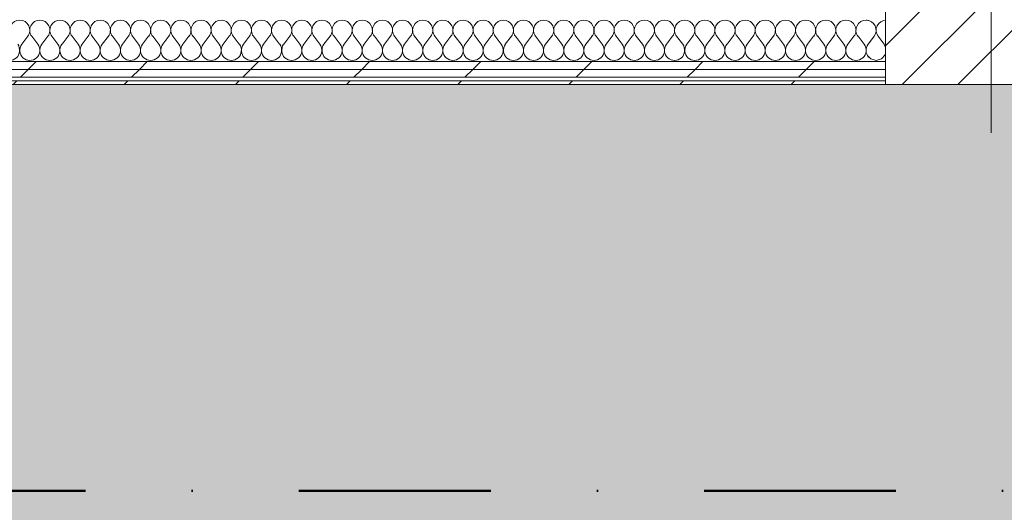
# Model space of a CAD drawing. Header units: millimetres. Extents: x -30280 to 19093, y -19247 to 4746.
# Tile 118 of 164: x -8800 to -7171, y -17792 to -16977. Entities that reach past the tile are written whole.
import ezdxf

# ---------------------------------------------------------------- set-up
doc = ezdxf.new("R2010")
doc.units = ezdxf.units.MM
doc.header["$MEASUREMENT"] = 0
doc.linetypes.add('Punto & Rayas', pattern=[670.277762, 317.5, -176.388889, 0, -176.388874])
doc.linetypes.add('Wipeout_Contour', pattern=[1000, 0, -1000])
for name, color, linetype, lineweight, true_color in [('01_2D_Ambit_Pluma_Nº__242', 7, 'Continuous', 50, 0xfb0013), ('14_PAV_Paviment existent_Pluma_Nº__197', 7, 'Continuous', 0, 0xffe68e), ('Nuevo_08_E_Envans secs_Pluma_Nº__102', 7, 'Continuous', 5, 0xcccccc), ('Nuevo_08_E_Envans secs_Pluma_Nº__171', 171, 'Continuous', 13, 0xaaaaff), ('Nuevo_08_E_Envans secs_Pluma_Nº__177', 7, 'Continuous', 15, 0xf7e046)]:
    doc.layers.add(name, color=color, linetype=linetype, lineweight=lineweight, true_color=true_color)
for name, color, linetype in [('10_ESTR_Pilars', 7, 'Continuous'), ('14_PAV_Paviment existent', 7, 'Continuous'), ('Nuevo_08_E_Envans secs', 7, 'Continuous')]:
    doc.layers.add(name, color=color, linetype=linetype)
for name, color, linetype, lineweight in [('10_ESTR_Pilars_Pluma_Nº__20', 1, 'Continuous', 5), ('10_ESTR_Pilars_Pluma_Nº__28', 7, 'Continuous', 20), ('10_ESTR_Pilars_Pluma_Nº__42', 8, 'Continuous', 25), ('14_PAV_Paviment existent_Pluma_Nº__89', 7, 'Continuous', 5), ('Nuevo_08_E_Envans secs_Pluma_Nº__1', 7, 'Continuous', 5)]:
    doc.layers.add(name, color=color, linetype=linetype, lineweight=lineweight)
pattern_1 = [(45, (0, 0), (-183.8478, 183.8478), [195, -65]), (45, (7e-14, 183.85), (-183.8478, 183.8478), [195, -65])]

# ---------------------------------------------------------------- blocks, each defined once
blk = doc.blocks.new('Forjado_3_1', base_point=(6678.9, -19246.6))
at = {"layer": '14_PAV_Paviment existent_Pluma_Nº__197', "linetype": 'Continuous', "lineweight": 0, "true_color": 0x3f3923}
blk.add_hatch(color=39, dxfattribs=at).paths.add_polyline_path([(6678.9, -19246.6), (6678.9, -17084), (-28038.7, -17084), (-28050.8, -19246.6)])
at = {"layer": '14_PAV_Paviment existent_Pluma_Nº__89', "color": 7, "linetype": 'Continuous', "lineweight": 5, "flags": 128}
blk.add_lwpolyline([(6678.9, -19246.6), (-28050.8, -19246.6), (-28038.7, -17084), (6678.9, -17084)], close=True, dxfattribs=at)
blk = doc.blocks.new('*X153')
at = {"layer": 'Nuevo_08_E_Envans secs_Pluma_Nº__102', "color": 254, "linetype": 'Continuous', "lineweight": 5, "true_color": 0xcccccc}
for p, q in [((-8796.7, -17017.6), (-8786.7, -17004.3)), ((-8770, -17017.6), (-8780, -17004.3)), ((-8763.3, -17017.6), (-8753.3, -17004.3)), ((-8736.7, -17017.6), (-8746.7, -17004.3)), ((-8730, -17017.6), (-8720, -17004.3)), ((-8703.3, -17017.6), (-8713.3, -17004.3)), ((-8696.7, -17017.6), (-8686.7, -17004.3)), ((-8670, -17017.6), (-8680, -17004.3)), ((-8663.3, -17017.6), (-8653.3, -17004.3)), ((-8636.7, -17017.6), (-8646.7, -17004.3)), ((-8630, -17017.6), (-8620, -17004.3)), ((-8603.3, -17017.6), (-8613.3, -17004.3)), ((-8596.7, -17017.6), (-8586.7, -17004.3)), ((-8570, -17017.6), (-8580, -17004.3)), ((-8563.3, -17017.6), (-8553.3, -17004.3)), ((-8536.7, -17017.6), (-8546.7, -17004.3)), ((-8530, -17017.6), (-8520, -17004.3)), ((-8503.3, -17017.6), (-8513.3, -17004.3)), ((-8496.7, -17017.6), (-8486.7, -17004.3)), ((-8470, -17017.6), (-8480, -17004.3)), ((-8463.3, -17017.6), (-8453.3, -17004.3)), ((-8436.7, -17017.6), (-8446.7, -17004.3)), ((-8430, -17017.6), (-8420, -17004.3)), ((-8403.3, -17017.6), (-8413.3, -17004.3)), ((-8396.7, -17017.6), (-8386.7, -17004.3)), ((-8370, -17017.6), (-8380, -17004.3)), ((-8363.3, -17017.6), (-8353.3, -17004.3)), ((-8336.7, -17017.6), (-8346.7, -17004.3)), ((-8330, -17017.6), (-8320, -17004.3)), ((-8303.3, -17017.6), (-8313.3, -17004.3)), ((-8296.7, -17017.6), (-8286.7, -17004.3)), ((-8270, -17017.6), (-8280, -17004.3)), ((-8263.3, -17017.6), (-8253.3, -17004.3)), ((-8236.7, -17017.6), (-8246.7, -17004.3)), ((-8230, -17017.6), (-8220, -17004.3)), ((-8203.3, -17017.6), (-8213.3, -17004.3)), ((-8196.7, -17017.6), (-8186.7, -17004.3)), ((-8170, -17017.6), (-8180, -17004.3)), ((-8163.3, -17017.6), (-8153.3, -17004.3)), ((-8136.7, -17017.6), (-8146.7, -17004.3)), ((-8130, -17017.6), (-8120, -17004.3)), ((-8103.3, -17017.6), (-8113.3, -17004.3)), ((-8096.7, -17017.6), (-8086.7, -17004.3)), ((-8070, -17017.6), (-8080, -17004.3)), ((-8063.3, -17017.6), (-8053.3, -17004.3)), ((-8036.7, -17017.6), (-8046.7, -17004.3)), ((-8030, -17017.6), (-8020, -17004.3)), ((-8003.3, -17017.6), (-8013.3, -17004.3)), ((-7996.7, -17017.6), (-7986.7, -17004.3)), ((-7970, -17017.6), (-7980, -17004.3)), ((-7963.3, -17017.6), (-7953.3, -17004.3)), ((-7936.7, -17017.6), (-7946.7, -17004.3)), ((-7930, -17017.6), (-7920, -17004.3)), ((-7903.3, -17017.6), (-7913.3, -17004.3)), ((-7896.7, -17017.6), (-7886.7, -17004.3)), ((-7870, -17017.6), (-7880, -17004.3)), ((-7863.3, -17017.6), (-7853.3, -17004.3)), ((-7836.7, -17017.6), (-7846.7, -17004.3)), ((-7830, -17017.6), (-7820, -17004.3)), ((-7803.3, -17017.6), (-7813.3, -17004.3)), ((-7796.7, -17017.6), (-7786.7, -17004.3)), ((-7770, -17017.6), (-7780, -17004.3)), ((-7763.3, -17017.6), (-7753.3, -17004.3)), ((-7736.7, -17017.6), (-7746.7, -17004.3)), ((-7730, -17017.6), (-7720, -17004.3)), ((-7703.3, -17017.6), (-7713.3, -17004.3)), ((-7696.7, -17017.6), (-7686.7, -17004.3)), ((-7670, -17017.6), (-7680, -17004.3)), ((-7663.3, -17017.6), (-7653.3, -17004.3)), ((-7636.7, -17017.6), (-7646.7, -17004.3)), ((-7630, -17017.6), (-7620, -17004.3)), ((-7603.3, -17017.6), (-7613.3, -17004.3)), ((-7596.7, -17017.6), (-7586.7, -17004.3)), ((-7570, -17017.6), (-7580, -17004.3)), ((-7563.3, -17017.6), (-7553.3, -17004.3)), ((-7536.7, -17017.6), (-7546.7, -17004.3)), ((-7530, -17017.6), (-7520, -17004.3)), ((-7503.3, -17017.6), (-7513.3, -17004.3)), ((-7496.7, -17017.6), (-7486.7, -17004.3)), ((-7470, -17017.6), (-7480, -17004.3)), ((-7463.3, -17017.6), (-7453.3, -17004.3)), ((-7436.7, -17017.6), (-7446.7, -17004.3)), ((-7430, -17017.6), (-7420, -17004.3)), ((-7403.3, -17017.6), (-7413.3, -17004.3)), ((-7396.7, -17017.6), (-7395.9, -17016.6))]:
    blk.add_line(p, q, dxfattribs=at)
for centre, start, end in [((-8800, -16994.3), 90, 216.8699), ((-8800, -16994.3), 323.1301, 90), ((-8766.7, -16994.3), 90, 216.8699), ((-8766.7, -16994.3), 323.1301, 90), ((-8733.3, -16994.3), 90, 216.8699), ((-8733.3, -16994.3), 323.1301, 90), ((-8700, -16994.3), 90, 216.8699), ((-8700, -16994.3), 323.1301, 90), ((-8666.7, -16994.3), 90, 216.8699), ((-8666.7, -16994.3), 323.1301, 90), ((-8633.3, -16994.3), 90, 216.8699), ((-8633.3, -16994.3), 323.1301, 90), ((-8600, -16994.3), 90, 216.8699), ((-8600, -16994.3), 323.1301, 90), ((-8566.7, -16994.3), 90, 216.8699), ((-8566.7, -16994.3), 323.1301, 90), ((-8533.3, -16994.3), 90, 216.8699), ((-8533.3, -16994.3), 323.1301, 90), ((-8500, -16994.3), 90, 216.8699), ((-8500, -16994.3), 323.1301, 90), ((-8466.7, -16994.3), 90, 216.8699), ((-8466.7, -16994.3), 323.1301, 90), ((-8433.3, -16994.3), 90, 216.8699), ((-8433.3, -16994.3), 323.1301, 90), ((-8400, -16994.3), 90, 216.8699), ((-8400, -16994.3), 323.1301, 90), ((-8366.7, -16994.3), 90, 216.8699), ((-8366.7, -16994.3), 323.1301, 90), ((-8333.3, -16994.3), 90, 216.8699), ((-8333.3, -16994.3), 323.1301, 90), ((-8300, -16994.3), 90, 216.8699), ((-8300, -16994.3), 323.1301, 90), ((-8266.7, -16994.3), 90, 216.8699), ((-8266.7, -16994.3), 323.1301, 90), ((-8233.3, -16994.3), 90, 216.8699), ((-8233.3, -16994.3), 323.1301, 90), ((-8200, -16994.3), 90, 216.8699), ((-8200, -16994.3), 323.1301, 90), ((-8166.7, -16994.3), 90, 216.8699), ((-8166.7, -16994.3), 323.1301, 90), ((-8133.3, -16994.3), 90, 216.8699), ((-8133.3, -16994.3), 323.1301, 90), ((-8100, -16994.3), 90, 216.8699), ((-8100, -16994.3), 323.1301, 90), ((-8066.7, -16994.3), 90, 216.8699), ((-8066.7, -16994.3), 323.1301, 90), ((-8033.3, -16994.3), 90, 216.8699), ((-8033.3, -16994.3), 323.1301, 90), ((-8000, -16994.3), 90, 216.8699), ((-8000, -16994.3), 323.1301, 90), ((-7966.7, -16994.3), 90, 216.8699), ((-7966.7, -16994.3), 323.1301, 90), ((-7933.3, -16994.3), 90, 216.8699), ((-7933.3, -16994.3), 323.1301, 90), ((-7900, -16994.3), 90, 216.8699), ((-7900, -16994.3), 323.1301, 90), ((-7866.7, -16994.3), 90, 216.8699), ((-7866.7, -16994.3), 323.1301, 90), ((-7833.3, -16994.3), 90, 216.8699), ((-7833.3, -16994.3), 323.1301, 90), ((-7800, -16994.3), 90, 216.8699), ((-7800, -16994.3), 323.1301, 90), ((-7766.7, -16994.3), 90, 216.8699), ((-7766.7, -16994.3), 323.1301, 90), ((-7733.3, -16994.3), 90, 216.8699), ((-7733.3, -16994.3), 323.1301, 90), ((-7700, -16994.3), 90, 216.8699), ((-7700, -16994.3), 323.1301, 90), ((-7666.7, -16994.3), 90, 216.8699), ((-7666.7, -16994.3), 323.1301, 90), ((-7633.3, -16994.3), 90, 216.8699), ((-7633.3, -16994.3), 323.1301, 90), ((-7600, -16994.3), 90, 216.8699), ((-7600, -16994.3), 323.1301, 90), ((-7566.7, -16994.3), 90, 216.8699), ((-7566.7, -16994.3), 323.1301, 90), ((-7533.3, -16994.3), 90, 216.8699), ((-7533.3, -16994.3), 323.1301, 90), ((-7500, -16994.3), 90, 216.8699), ((-7500, -16994.3), 323.1301, 90), ((-7466.7, -16994.3), 90, 216.8699), ((-7466.7, -16994.3), 323.1301, 90), ((-7433.3, -16994.3), 90, 216.8699), ((-7433.3, -16994.3), 323.1301, 90), ((-7400, -16994.3), 90, 216.8699), ((-7400, -16994.3), 75.7385, 90), ((-8816.7, -17027.6), 143.1301, 36.8699), ((-8783.3, -17027.6), 143.1301, 36.8699), ((-8750, -17027.6), 143.1301, 36.8699), ((-8716.7, -17027.6), 143.1301, 36.8699), ((-8683.3, -17027.6), 143.1301, 36.8699), ((-8650, -17027.6), 143.1301, 36.8699), ((-8616.7, -17027.6), 143.1301, 36.8699), ((-8583.3, -17027.6), 143.1301, 36.8699), ((-8550, -17027.6), 143.1301, 36.8699), ((-8516.7, -17027.6), 143.1301, 36.8699), ((-8483.3, -17027.6), 143.1301, 36.8699), ((-8450, -17027.6), 143.1301, 36.8699), ((-8416.7, -17027.6), 143.1301, 36.8699), ((-8383.3, -17027.6), 143.1301, 36.8699), ((-8350, -17027.6), 143.1301, 36.8699), ((-8316.7, -17027.6), 143.1301, 36.8699), ((-8283.3, -17027.6), 143.1301, 36.8699), ((-8250, -17027.6), 143.1301, 36.8699), ((-8216.7, -17027.6), 143.1301, 36.8699), ((-8183.3, -17027.6), 143.1301, 36.8699), ((-8150, -17027.6), 143.1301, 36.8699), ((-8116.7, -17027.6), 143.1301, 36.8699), ((-8083.3, -17027.6), 143.1301, 36.8699), ((-8050, -17027.6), 143.1301, 36.8699), ((-8016.7, -17027.6), 143.1301, 36.8699), ((-7983.3, -17027.6), 143.1301, 36.8699), ((-7950, -17027.6), 143.1301, 36.8699), ((-7916.7, -17027.6), 143.1301, 36.8699), ((-7883.3, -17027.6), 143.1301, 36.8699), ((-7850, -17027.6), 143.1301, 36.8699), ((-7816.7, -17027.6), 143.1301, 36.8699), ((-7783.3, -17027.6), 143.1301, 36.8699), ((-7750, -17027.6), 143.1301, 36.8699), ((-7716.7, -17027.6), 143.1301, 36.8699), ((-7683.3, -17027.6), 143.1301, 36.8699), ((-7650, -17027.6), 143.1301, 36.8699), ((-7616.7, -17027.6), 143.1301, 36.8699), ((-7583.3, -17027.6), 143.1301, 36.8699), ((-7550, -17027.6), 143.1301, 36.8699), ((-7516.7, -17027.6), 143.1301, 36.8699), ((-7483.3, -17027.6), 143.1301, 36.8699), ((-7450, -17027.6), 143.1301, 36.8699), ((-7416.7, -17027.6), 143.1301, 36.8699), ((-7383.3, -17027.6), 143.1301, 221.0923)]:
    blk.add_arc(centre, 16.7, start, end, dxfattribs=at)
blk = doc.blocks.new('*X154')
at = {"layer": 'Nuevo_08_E_Envans secs_Pluma_Nº__102', "color": 254, "linetype": 'Continuous', "lineweight": 5, "true_color": 0xcccccc}
for p, q in [((-7395.4, -16978.3), (-7395.9, -16978.2)), ((-7391.2, -16980.1), (-7395.4, -16978.3)), ((-7387.7, -16983.1), (-7391.2, -16980.1)), ((-7385.1, -16986.9), (-7387.7, -16983.1)), ((-7383.6, -16991.2), (-7385.1, -16986.9)), ((-7381.6, -16986.9), (-7383, -16991.2)), ((-7379, -16983.1), (-7381.6, -16986.9)), ((-7375.4, -16980.1), (-7379, -16983.1)), ((-7371.2, -16978.3), (-7375.4, -16980.1)), ((-7367.9, -16977.8), (-7371.2, -16978.3)), ((-7386.7, -17004.3), (-7384.4, -17000.3)), ((-7384.4, -17000.3), (-7383.4, -16995.8)), ((-7383.4, -16995.8), (-7383.6, -16991.2)), ((-7383, -16991.2), (-7383.3, -16995.8)), ((-7383.3, -16995.8), (-7382.2, -17000.3)), ((-7382.2, -17000.3), (-7380, -17004.3)), ((-7395.9, -17016.6), (-7386.7, -17004.3)), ((-7370, -17017.6), (-7380, -17004.3)), ((-7367.9, -17023.1), (-7370, -17017.6)), ((-7374.6, -17041.8), (-7368.4, -17035.1)), ((-7368.4, -17035.1), (-7367.9, -17032.3)), ((-7395.9, -17037.7), (-7392.1, -17041.8)), ((-7392.1, -17041.8), (-7383.3, -17044.3)), ((-7383.3, -17044.3), (-7374.6, -17041.8))]:
    blk.add_line(p, q, dxfattribs=at)
blk = doc.blocks.new('Muro_63_1', base_point=(-18974.6, -17084))
at = {"color": 254, "linetype": 'Wipeout_Contour', "lineweight": 0, "ltscale": 80058.431559}
blk.add_wipeout([(-12936.6, -17078), (-12936.6, -17084), (-7367.9, -17084), (-7367.9, -17078)], dxfattribs=at).dxf.layer = 'Nuevo_08_E_Envans secs'
at = {"layer": 'Nuevo_08_E_Envans secs_Pluma_Nº__171', "linetype": 'Continuous', "lineweight": 13, "true_color": 0xaaaaff}
h = blk.add_hatch(dxfattribs=at)
h.set_pattern_fill('Panellat_HPL_0001', color=161, style=0, pattern_type=2)
h.set_pattern_definition(pattern_1)
h.paths.add_polyline_path([(-12936.6, -17078), (-12936.6, -17084), (-7367.9, -17084), (-7367.9, -17078)])
at = {"layer": 'Nuevo_08_E_Envans secs_Pluma_Nº__1', "color": 7, "linetype": 'Continuous', "lineweight": 5, "flags": 128}
blk.add_lwpolyline([(-12936.6, -17084), (-7367.9, -17084)], dxfattribs=at)
at = {"color": 254, "linetype": 'Wipeout_Contour', "lineweight": 0, "ltscale": 80005.261268}
blk.add_wipeout([(-12936.6, -17072), (-7367.9, -17072), (-7367.9, -17059), (-12936.6, -17059)], dxfattribs=at).dxf.layer = 'Nuevo_08_E_Envans secs'
at = {"layer": 'Nuevo_08_E_Envans secs_Pluma_Nº__177', "linetype": 'Continuous', "lineweight": 15, "true_color": 0xf7e046}
h = blk.add_hatch(dxfattribs=at)
h.set_pattern_fill('Panellat_HPL_0001', color=53, style=0, pattern_type=2)
h.set_pattern_definition(pattern_1)
h.paths.add_polyline_path([(-12936.6, -17072), (-7367.9, -17072), (-7367.9, -17059), (-12936.6, -17059)])
at = {"layer": 'Nuevo_08_E_Envans secs_Pluma_Nº__1', "color": 7, "linetype": 'Continuous', "lineweight": 5}
for p, q in [((-12936.6, -17072), (-7367.9, -17072)), ((-12936.6, -17078), (-7367.9, -17078))]:
    blk.add_line(p, q, dxfattribs=at)
at = {"color": 254, "linetype": 'Wipeout_Contour', "lineweight": 0, "ltscale": 79276.299078}
blk.add_wipeout([(-12362.2, -17046), (-12362.2, -17059), (-7367.9, -17059), (-7367.9, -17046)], dxfattribs=at).dxf.layer = 'Nuevo_08_E_Envans secs'
at = {"layer": 'Nuevo_08_E_Envans secs_Pluma_Nº__177', "linetype": 'Continuous', "lineweight": 15, "true_color": 0xf7e046}
h = blk.add_hatch(dxfattribs=at)
h.set_pattern_fill('Panellat_HPL_0001', color=53, style=0, pattern_type=2)
h.set_pattern_definition(pattern_1)
h.paths.add_polyline_path([(-12362.2, -17046), (-12362.2, -17059), (-7367.9, -17059), (-7367.9, -17046)])
at = {"layer": 'Nuevo_08_E_Envans secs_Pluma_Nº__1', "color": 7, "linetype": 'Continuous', "lineweight": 5}
for p, q in [((-12334.2, -17046), (-7395.9, -17046)), ((-7395.9, -17046), (-7367.9, -17046)), ((-12362.2, -17059), (-7367.9, -17059))]:
    blk.add_line(p, q, dxfattribs=at)
at = {"layer": 'Nuevo_08_E_Envans secs', "color": 7, "lineweight": 20}
for name in ['*X153', '*X154']:
    blk.add_blockref(name, (0, 0), dxfattribs=at)
blk = doc.blocks.new('Pilar_25_1', base_point=(-7192.9, -16859))
at = {"color": 254, "linetype": 'Wipeout_Contour', "lineweight": 0, "ltscale": 73320.813455}
blk.add_wipeout([(-7367.9, -17084), (-7017.9, -17084), (-7017.9, -16634), (-7367.9, -16634)], dxfattribs=at).dxf.layer = '10_ESTR_Pilars'
at = {"layer": '10_ESTR_Pilars_Pluma_Nº__42', "linetype": 'Continuous', "lineweight": 25}
h = blk.add_hatch(dxfattribs=at)
h.set_pattern_fill('00_GCT_trama_45º_e1_400__05', color=8, style=0, pattern_type=2)
h.set_pattern_definition([(45, (0, 0), (-45.96194, 45.96194), [])])
h.paths.add_polyline_path([(-7367.9, -17084), (-7017.9, -17084), (-7017.9, -16634), (-7367.9, -16634)])
at = {"layer": '10_ESTR_Pilars_Pluma_Nº__20', "color": 1, "linetype": 'Continuous', "lineweight": 5}
for p, q in [((-7192.9, -16779), (-7192.9, -16554)), ((-7272.9, -16859), (-7447.9, -16859)), ((-7112.9, -16859), (-6937.9, -16859)), ((-7192.9, -16939), (-7192.9, -17164))]:
    blk.add_line(p, q, dxfattribs=at)
blk.add_point((-7192.9, -16859), dxfattribs=at)
at = {"layer": '10_ESTR_Pilars_Pluma_Nº__28', "color": 7, "linetype": 'Continuous', "lineweight": 20, "flags": 128}
blk.add_lwpolyline([(-7367.9, -17084), (-7017.9, -17084), (-7017.9, -16634), (-7367.9, -16634)], close=True, dxfattribs=at)

msp = doc.modelspace()

# ---------------------------------------------------------------- linework, layer by layer
at = {"layer": '01_2D_Ambit_Pluma_Nº__242', "color": 1, "linetype": 'Punto & Rayas', "lineweight": 50, "true_color": 0xfb0013, "flags": 128}
msp.add_lwpolyline([(-28416.6, -2249.6), (-28416.6, 4745.9), (7590.1, 4745.9), (7590.1, -1864.5), (6642.9, -1864.5), (6642.9, -11392.7), (6642.9, -17756.6), (-18985.9, -17756.6), (-18985.9, -11834.9), (-2447.9, -11834.9), (-2447.9, -2249.6)], close=True, dxfattribs=at)

# ---------------------------------------------------------------- block references
at = {"layer": '14_PAV_Paviment existent', "color": 7, "linetype": 'Continuous', "lineweight": 5}
msp.add_blockref('Forjado_3_1', (6678.9, -19246.6), dxfattribs=at)

# ---------------------------------------------------------------- next in the draw order: block references
at = {"layer": 'Nuevo_08_E_Envans secs', "color": 7, "lineweight": 20}
msp.add_blockref('Muro_63_1', (-18974.6, -17084), dxfattribs=at)

# ---------------------------------------------------------------- next in the draw order: block references
at = {"layer": '10_ESTR_Pilars', "color": 7, "lineweight": 20}
msp.add_blockref('Pilar_25_1', (-7192.9, -16859), dxfattribs=at)

doc.saveas('drawing.dxf')
